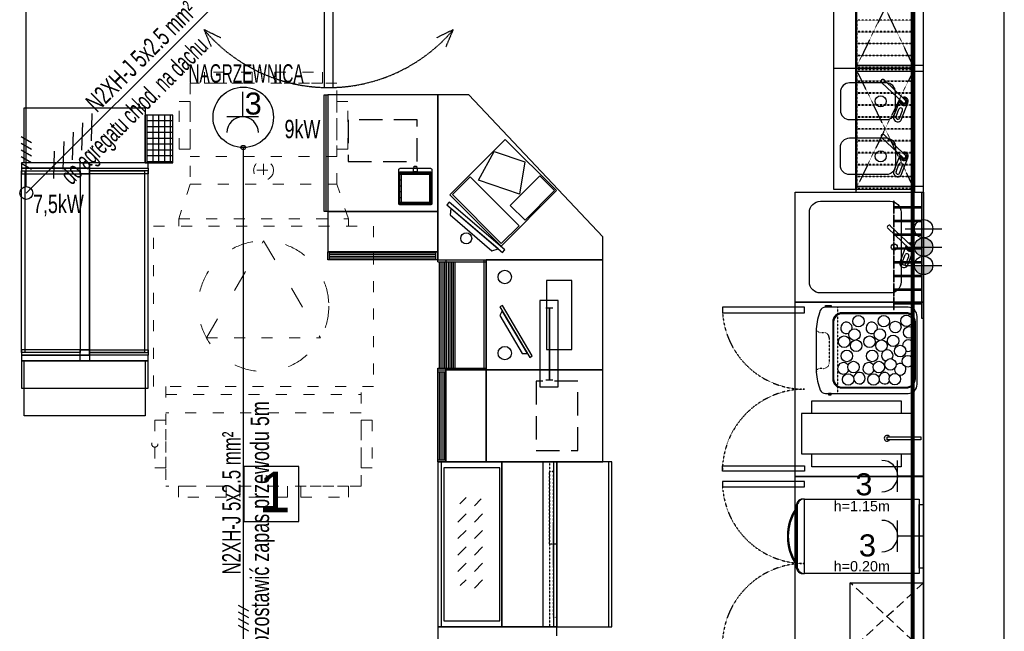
# Model space of a CAD drawing. Header units: millimetres. Extents: x -7934 to 14836, y -13910 to -10668.
# Tile 17 of 42: x 2865 to 3402, y -13599 to -13266. Entities that reach past the tile are written whole.
import ezdxf
from ezdxf.enums import TextEntityAlignment as Align

# ---------------------------------------------------------------- set-up
doc = ezdxf.new("R2010")
doc.units = ezdxf.units.MM
for name, pattern in [('ACAD_ISO03W100', [30, 12, -18]), ('DASH', [0.75, 0.5, -0.25]), ('DASHED', [0.75, 0.5, -0.25]), ('DASHED2', [0.375, 0.25, -0.125]), ('HIDDEN2', [4.7625, 3.175, -1.5875])]:
    doc.linetypes.add(name, pattern=pattern)
doc.layers.add('A_Podkład', color=253, linetype='Continuous', transparency=0.4)
doc.layers.add('ELEKTRYKA OPISY', color=5, linetype='Continuous')
doc.layers.add('INSTAL', color=50, linetype='Continuous')
doc.layers.add('INSTAL DLP', color=70, linetype='Continuous', lineweight=70)
doc.layers.add('IS - WENT - wentylator', color=7, linetype='Continuous', lineweight=30, true_color=0x00e139)
doc.styles.add('Arial', font='arial.ttf', dxfattribs={"height": 25})
doc.styles.add('logo DA', font='arial.ttf')
doc.styles.get("Standard").update_dxf_attribs({"font": 'arial.ttf'})

# ---------------------------------------------------------------- blocks, each defined once
blk = doc.blocks.new('Woda_zimna')
blk.add_hatch(color=256).paths.add_polyline_path([(0, 5, -0.414214), (5, 0), (-5, 0, -0.414214)])
for p, q in [((0, -10), (0, 10)), ((10, 0), (-10, 0))]:
    blk.add_line(p, q)
blk.add_circle((0, 0), 5)
blk = doc.blocks.new('Odplyw_wody')
blk.add_hatch(color=256).paths.add_polyline_path([(0, 5, -1), (0, -5, -1)])
for p, q in [((0, -10), (0, 10)), ((10, 0), (-10, 0))]:
    blk.add_line(p, q)
blk.add_circle((0, 0), 5)
blk = doc.blocks.new('Woda_ciepla')
for p, q in [((0, -10), (0, 10)), ((0, 0), (0, 10)), ((10, 0), (-10, 0))]:
    blk.add_line(p, q)
blk.add_circle((0, 0), 5)
blk = doc.blocks.new('podkład')
at = {"layer": 'A_Podkład'}
h = blk.add_hatch(dxfattribs=at)
h.set_pattern_fill('ANSI37', color=256, angle=135)
h.set_pattern_definition([(180, (21133.338, -26335.3352), (-2e-15, -3.175), []), (270, (21133.338, -26335.3352), (3.175, -2e-15), [])])
h.paths.add_polyline_path([(450.5, -873), (450.5, -847), (436.5, -847), (436.5, -873)])
h = blk.add_hatch(dxfattribs=at)
h.set_pattern_fill('DASH', color=256, scale=2, angle=45, style=0)
h.set_pattern_definition([(45, (1963.169, -2467.321), (5e-15, 8.980256), [6.35, -6.35])])
edge = h.paths.add_edge_path()
edge.add_ellipse((613.54, -1081), major_axis=(0, -28.53), ratio=0.357143, start_angle=0, end_angle=360)
for p, q in [((811, -821.5), (811, -754)), ((848.64, -840.21), (837.1, -829.26)), ((849.99, -838.79), (838.45, -827.83)), ((595, -836), (595, -926)), ((611.95, -836), (595, -836)), ((685, -913.45), (611.95, -836)), ((843.75, -847.56), (847.14, -838.79)), ((848.02, -849.21), (851.45, -840.32)), ((435.5, -873), (435.5, -847)), ((436.5, -873), (436.5, -847)), ((436.5, -873), (436.5, -847)), ((844.95, -847.87), (846.53, -843.78)), ((846.92, -848.63), (848.5, -844.54)), ((849.99, -868.79), (838.45, -857.83)), ((601.57, -890.47), (631.8, -860.24)), ((631.8, -860.24), (659.77, -888.21)), ((848.64, -870.21), (837.1, -859.26)), ((617.25, -882.43), (625.86, -866.87)), ((625.86, -866.87), (642.45, -872.58)), ((843.75, -877.56), (847.14, -868.79)), ((642.45, -872.58), (639.67, -890.15)), ((844.95, -877.87), (846.53, -873.78)), ((846.92, -878.63), (848.5, -874.54)), ((848.02, -879.21), (851.45, -870.32)), ((591.18, -879.34), (574.38, -879.34)), ((575.08, -878.64), (575.08, -895.44)), ((578.28, -878.64), (578.28, -879.34)), ((581.48, -878.64), (581.48, -879.34)), ((584.68, -878.64), (584.68, -879.34)), ((587.88, -878.64), (587.88, -879.34)), ((590.48, -878.64), (590.48, -895.44)), ((602.97, -890.39), (612.67, -880.69)), ((612.67, -880.69), (639.34, -907.36)), ((634.52, -896.25), (650.68, -880.09)), ((650.68, -880.09), (658.76, -888.17)), ((575.08, -882.54), (574.38, -882.54)), ((575.08, -885.74), (574.38, -885.74)), ((591.18, -882.54), (590.48, -882.54)), ((591.18, -885.74), (590.48, -885.74)), ((639.67, -890.15), (617.25, -882.43)), ((575.08, -888.94), (574.38, -888.94)), ((591.18, -888.94), (590.48, -888.94)), ((629.54, -918.44), (601.57, -890.47)), ((629.64, -917.06), (602.97, -890.39)), ((659.77, -888.21), (629.54, -918.44)), ((658.76, -888.17), (642.6, -904.33)), ((575.08, -892.14), (574.38, -892.14)), ((591.18, -894.74), (574.38, -894.74)), ((578.28, -894.74), (578.28, -895.44)), ((581.48, -894.74), (581.48, -895.44)), ((584.68, -894.74), (584.68, -895.44)), ((587.88, -894.74), (587.88, -895.44)), ((591.18, -892.14), (590.48, -892.14)), ((642.6, -904.33), (634.52, -896.25)), ((535, -899.6), (535, -921.6)), ((595, -899.6), (535, -899.6)), ((595, -921.6), (595, -899.6)), ((639.34, -907.36), (629.64, -917.06)), ((853.38, -918.29), (841.84, -907.33)), ((852.03, -919.71), (840.49, -908.76)), ((685, -926), (685, -913.45)), ((535, -921.6), (595, -921.6)), ((595, -921.6), (535, -921.6)), ((535, -926), (535, -921.6)), ((536, -926), (536, -921.6)), ((594, -922.13), (536, -922.13)), ((594, -923.09), (536, -923.09)), ((594, -926), (594, -921.6)), ((595, -926), (595, -921.6)), ((847.14, -927.06), (850.53, -918.29)), ((848.35, -927.37), (849.92, -923.28)), ((851.41, -928.71), (854.84, -919.82)), ((536, -926), (535, -926)), ((594, -924.05), (536, -924.05)), ((594, -925.01), (536, -925.01)), ((595, -926), (594, -926)), ((595, -926), (621.4, -926)), ((595, -927), (595, -926)), ((595, -926), (685, -926)), ((595, -927), (621.4, -927)), ((595.99, -985), (595.99, -927)), ((596.95, -985), (596.95, -927)), ((597.9, -985), (597.9, -927)), ((598.86, -985), (598.86, -927)), ((599.4, -926), (599.4, -927)), ((599.82, -985), (599.82, -927)), ((600.78, -985), (600.78, -927)), ((601.74, -985), (601.74, -927)), ((602.69, -985), (602.69, -927)), ((603.65, -985), (603.65, -927)), ((604.56, -985), (604.56, -927)), ((620.4, -985), (620.4, -926)), ((621.4, -986), (621.4, -926)), ((850.31, -928.13), (851.89, -924.04)), ((653.9, -952.08), (657.7, -952.08)), ((595, -985), (621.4, -985)), ((595, -986), (595, -985)), ((595, -986), (621.4, -986)), ((595, -986), (599.4, -986)), ((595, -987), (595, -986)), ((595, -987), (599.4, -987)), ((595.99, -1035), (595.99, -987)), ((596.95, -1035), (596.95, -987)), ((597.9, -1035), (597.9, -987)), ((598.86, -1035), (598.86, -987)), ((599.4, -986), (599.4, -985)), ((599.4, -986), (599.4, -1036)), ((621.4, -986), (599.4, -986)), ((599.4, -1036), (599.4, -986)), ((621.4, -1036), (621.4, -986)), ((653.9, -991.43), (657.7, -991.43)), ((595, -1035), (599.4, -1035)), ((595, -1036), (595, -1035)), ((595, -1036), (599.4, -1036)), ((597.11, -1126), (597.11, -1036)), ((599.4, -1036), (621.4, -1036)), ((660, -1036), (630, -1036.01)), ((630, -1036.01), (630, -1126.02)), ((652.53, -1126), (652.53, -1036)), ((658.15, -1035.99), (658.15, -1125.99)), ((660, -1131), (660, -1036)), ((660, -1036), (660, -1126)), ((688.15, -1035.99), (688.15, -1125.99)), ((489.33, -1038.62), (489.33, -1068.62)), ((519.33, -1038.62), (489.33, -1038.62)), ((519.33, -1068.62), (519.33, -1038.62)), ((489.33, -1068.62), (519.33, -1068.62)), ((595, -1126.01), (595, -1226)), ((630, -1126.02), (595, -1126.01))]:
    blk.add_line(p, q, dxfattribs=at)
at = {"layer": 'A_Podkład', "linetype": 'DASHED', "ltscale": 0.2}
for p, q in [((813.08, -951.82), (813.08, -998.82)), ((656, -1036), (656, -1126))]:
    blk.add_line(p, q, dxfattribs=at)
at = {"layer": 'A_Podkład', "linetype": 'DASHED2', "ltscale": 20}
for p, q in [((860, -1102), (820, -1139)), ((860, -1139), (820, -1102))]:
    blk.add_line(p, q, dxfattribs=at)
at = {"layer": 'A_Podkład'}
for points in [[(449, -1244), (904, -1244), (904, 0), (0, 0), (0, -1244), (252, -1244)], [(855, -755.5), (855, -821.5), (823, -821.5), (823, -755.5), (855, -755.5)], [(860, -820), (823, -820), (823, -823), (860, -823), (860, -820), (855, -820), (855, -823)], [(855, -821.5), (855, -887.5), (823, -887.5), (823, -821.5), (855, -821.5)], [(400, -877.5), (400, -976.5), (368, -976.5), (368, -877.5), (400, -877.5)], [(405, -877.5), (405, -976.5), (437, -976.5), (437, -877.5), (405, -877.5)], [(631.58, -920.43), (601.2, -894.41), (599.9, -895.92), (630.28, -921.95), (631.58, -920.43)], [(628, -920), (602.18, -897.88), (601.74, -901.46), (624.53, -920.97), (628, -920)], [(859, -897), (844, -897), (844, -897.5), (859, -897.5)], [(859, -904.5), (844, -904.5), (844, -905), (859, -905)], [(859, -912), (844, -912), (844, -912.5), (859, -912.5)], [(859, -919.5), (844, -919.5), (844, -920), (859, -920)], [(595, -926), (535, -926)], [(859, -927), (844, -927), (844, -927.5), (859, -927.5)], [(859, -934.5), (844, -934.5), (844, -935), (859, -935)], [(859, -942), (844, -942), (844, -942.5), (859, -942.5)], [(860, -949), (860, -1044), (790, -1044), (790, -949), (860, -949)], [(859, -949.5), (844, -949.5), (844, -950), (859, -950)], [(643.99, -977.09), (630.13, -953.7), (628.88, -956.3), (641.11, -976.94), (643.99, -977.09)], [(646.59, -978.34), (630.28, -950.81), (628.9, -951.63), (645.22, -979.16), (646.59, -978.34)], [(595, -1036), (595, -986)], [(799.04, -1009.8), (799.04, -1002.75), (847.74, -1002.75)], [(847.74, -1002.75), (847.74, -1009.8)], [(853.39, -1009.8), (793.39, -1009.8), (793.39, -1031.8), (853.39, -1031.8), (853.39, -1024.01)], [(853.39, -1022.45), (853.39, -1009.8)], [(690, -1036), (595, -1036), (595, -1126), (690, -1126), (690, -1036)], [(660, -1126), (630, -1126), (630, -1036), (660, -1036), (660, -1126)], [(847.74, -1031.8), (847.74, -1038.85), (799.04, -1038.85), (799.04, -1031.8)], [(860, -1044), (860, -1139), (790, -1139), (790, -1044), (860, -1044)], [(860, -1058.2), (860, -1095.2)]]:
    blk.add_lwpolyline(points, dxfattribs=at)
for points in [[(44, -1229), (860, -1229), (860, -44), (44, -44)], [(823, -755.5), (823, -821.5), (823.5, -821.5), (823.5, -755.5)], [(855, -821.5), (855, -887.5), (811, -887.5), (811, -821.5)], [(860, -820), (823, -820), (823, -823), (860, -823), (860, -820)], [(823, -821.5), (823, -887.5), (823.5, -887.5), (823.5, -821.5)], [(860, -823), (860, -820), (855, -820), (855, -823)], [(535, -836), (535, -899.6), (533, -899.6), (533, -836)], [(535, -836), (535, -899.6), (595, -899.6), (595, -836)], [(435.5, -873), (369.5, -873), (369.5, -843), (435.5, -843)], [(435.5, -873), (450.5, -873), (450.5, -847), (435.5, -847)], [(437, -873), (368, -873), (368, -876), (437, -876)], [(400, -876), (400, -873), (405, -873), (405, -876)], [(583.48, -874.95), (583.58, -875.95), (581.98, -875.95), (582.08, -874.95)], [(405, -876), (368, -876), (368, -879), (405, -879), (405, -876)], [(400, -877.5), (400, -976.5), (370, -976.5), (370, -877.5)], [(405, -876), (405, -879), (400, -879), (400, -876)], [(400, -876), (437, -876), (437, -879), (400, -879), (400, -876)], [(435, -877.5), (435, -976.5), (405, -976.5), (405, -877.5)], [(583.78, -876.04), (583.78, -878.04), (581.78, -878.04), (581.78, -876.04)], [(860, -886), (823, -886), (823, -889), (860, -889), (860, -886)], [(860, -889), (860, -886), (855, -886), (855, -889)], [(860, -889), (860, -949), (790, -949), (790, -889)], [(860, -958), (859, -958), (859, -889), (860, -889)], [(843.5, -894), (843.5, -900.5), (844, -900.5), (844, -894)], [(843.5, -901.5), (843.5, -908), (844, -908), (844, -901.5)], [(843.5, -909), (843.5, -915.5), (844, -915.5), (844, -909)], [(843.5, -916.5), (843.5, -923), (844, -923), (844, -916.5)], [(685, -926), (621.4, -926), (621.4, -986), (685, -986)], [(843.5, -924), (843.5, -930.5), (844, -930.5), (844, -924)], [(843.5, -931.5), (843.5, -938), (844, -938), (844, -931.5)], [(654.38, -937.13), (654.38, -974.85), (668.1, -974.85), (668.1, -937.13)], [(843.5, -939), (843.5, -945.5), (844, -945.5), (844, -939)], [(650.7, -948.13), (650.7, -995.13), (660.7, -995.13), (660.7, -948.13)], [(843.5, -946.5), (843.5, -953), (844, -953), (844, -946.5)], [(750.25, -954.75), (795, -954.75), (795, -951.75), (750.25, -951.75)], [(806.41, -951.82), (806.41, -950.86), (809.51, -950.86), (809.51, -951.82)], [(405, -975), (368, -975), (368, -978), (405, -978), (405, -975)], [(405, -975), (405, -978), (400, -978), (400, -975)], [(400, -975), (437, -975), (437, -978), (400, -978), (400, -975)], [(368, -981), (437, -981), (437, -978), (368, -978)], [(368, -981), (368, -996), (437, -996), (437, -981)], [(369.5, -981), (435.5, -981), (435.5, -1011), (369.5, -1011)], [(405, -978), (405, -981), (400, -981), (400, -978)], [(685, -986), (621.4, -986), (621.4, -1036), (685, -1036)], [(808.04, -998.82), (808.04, -999.56), (809.51, -999.56), (809.51, -998.82)], [(858.49, -1022.45), (858.49, -1024.01), (840.09, -1024.01), (840.09, -1022.45)], [(628.78, -1039.3), (598.3, -1039.3), (598.3, -1122.7), (628.78, -1122.7)], [(750.25, -1038.25), (795, -1038.25), (795, -1041.25), (750.25, -1041.25)], [(750.25, -1049.75), (795, -1049.75), (795, -1046.75), (750.25, -1046.75)], [(857.5, -1056.4), (857.5, -1097), (795, -1097), (795, -1056.4)], [(860, -1059.4), (860, -1094), (857.5, -1094), (857.5, -1059.4)], [(860, -1102), (860, -1139), (820, -1139), (820, -1102)]]:
    blk.add_lwpolyline(points, close=True, dxfattribs=at)
for points in [[(533, -832), (538, -832), (538, -743.57), (535.5, -743.57, -1), (535.5, -741.57), (538, -741.57), (538, -736.57), (533, -736.57), (533, -741.57), (535.5, -741.57, -1), (535.5, -743.57), (533, -743.57), (533, -832)], [(844.6, -844.5), (844.6, -834.5, 0.414214), (839.6, -829.5), (819.6, -829.5, 0.414214), (814.6, -834.5), (814.6, -844.5, 0.414214), (819.6, -849.5), (839.6, -849.5, 0.414214), (844.6, -844.5)], [(844.6, -864.5), (844.6, -874.5, -0.414214), (839.6, -879.5), (819.6, -879.5, -0.414214), (814.6, -874.5), (814.6, -864.5, -0.414214), (819.6, -859.5), (839.6, -859.5, -0.414214), (844.6, -864.5)], [(591.78, -876.84), (591.78, -895.24, -0.414214), (590.98, -896.04), (574.58, -896.04, -0.414214), (573.78, -895.24), (573.78, -876.84, -0.414214), (574.58, -876.04), (590.98, -876.04, -0.414214)], [(590.98, -896.04), (574.58, -896.04, -0.414214), (573.78, -895.24), (573.78, -878.84, -0.414214), (574.58, -878.04), (590.98, -878.04, -0.414214), (591.78, -878.84), (591.78, -895.24, -0.414214)], [(590.78, -895.44), (574.78, -895.44, -0.414214), (574.38, -895.04), (574.38, -879.04, -0.414214), (574.78, -878.64), (591.18, -878.64), (591.18, -895.04, -0.414214)], [(847.73, -900), (847.73, -938, -0.414214), (841.73, -944), (803.73, -944, -0.414214), (797.73, -938), (797.73, -900, -0.414214), (803.73, -894), (841.73, -894, -0.414214)], [(856.48, -993.82), (856.48, -956.82, 0.414214), (851.48, -951.82), (806.41, -951.82, 0.301275), (803.64, -953.65, 0.091963), (801.48, -963.48), (801.48, -987.17, 0.090984), (803.64, -996.99, 0.301719), (806.41, -998.82), (851.48, -998.82, 0.414214), (856.48, -993.82)], [(810.43, -959.82), (810.43, -990.82, 0.414214), (815.43, -995.82), (850.48, -995.82, 0.414214), (855.48, -990.82), (855.48, -959.82, 0.414214), (850.48, -954.82), (815.43, -954.82, 0.414214)], [(810.93, -959.82), (810.93, -990.82, 0.414214), (815.43, -995.32), (850.48, -995.32, 0.414214), (854.98, -990.82), (854.98, -959.82, 0.414214), (850.48, -955.32), (815.43, -955.32, 0.414214)]]:
    blk.add_lwpolyline(points, format="xyb", close=True, dxfattribs=at)
at = {"layer": 'A_Podkład', "linetype": 'DASHED', "ltscale": 0.002}
for points in [[(855, -821.5), (823, -755.5)], [(855, -755.5), (823, -821.5)], [(855, -887.5), (823, -821.5)], [(855, -821.5), (823, -887.5)]]:
    blk.add_lwpolyline(points, dxfattribs=at)
at = {"layer": 'A_Podkład', "linetype": 'DASHED', "ltscale": 0.003}
for points in [[(855, -795.25), (823.5, -795.25), (823.5, -801.25), (855, -801.25), (855, -795.25)], [(855, -801.75), (823.5, -801.75), (823.5, -807.75), (855, -807.75), (855, -801.75)], [(855, -808.25), (823.5, -808.25), (823.5, -814.25), (855, -814.25), (855, -808.25)], [(855, -814.75), (823.5, -814.75), (823.5, -820.75), (855, -820.75), (855, -814.75)], [(855, -822.25), (823.5, -822.25), (823.5, -828.25), (855, -828.25), (855, -822.25)], [(855, -828.75), (823.5, -828.75), (823.5, -834.75), (855, -834.75), (855, -828.75)], [(855, -835.25), (823.5, -835.25), (823.5, -841.25), (855, -841.25), (855, -835.25)], [(855, -841.75), (823.5, -841.75), (823.5, -847.75), (855, -847.75), (855, -841.75)], [(855, -848.25), (823.5, -848.25), (823.5, -854.25), (855, -854.25), (855, -848.25)], [(855, -854.75), (823.5, -854.75), (823.5, -860.75), (855, -860.75), (855, -854.75)], [(855, -861.25), (823.5, -861.25), (823.5, -867.25), (855, -867.25), (855, -861.25)], [(855, -867.75), (823.5, -867.75), (823.5, -873.75), (855, -873.75), (855, -867.75)], [(855, -874.25), (823.5, -874.25), (823.5, -880.25), (855, -880.25), (855, -874.25)], [(855, -880.75), (823.5, -880.75), (823.5, -886.75), (855, -886.75), (855, -880.75)]]:
    blk.add_lwpolyline(points, dxfattribs=at)
at = {"layer": 'A_Podkład', "linetype": 'DASHED', "ltscale": 0.5}
for points in [[(476.68, -804.92), (467.49, -800.42), (471.5, -809.84)], [(599.49, -809.84), (603.5, -800.42), (594.31, -804.92)], [(534, -836), (534, -899.6)]]:
    blk.add_lwpolyline(points, dxfattribs=at)
at = {"layer": 'A_Podkład', "linetype": 'HIDDEN2', "ltscale": 4}
for points in [[(546.13, -872.27), (583.84, -872.27), (583.84, -849.57), (546.13, -849.57)], [(648.73, -992.13), (648.73, -1029.85), (671.43, -1029.85), (671.43, -992.13)]]:
    blk.add_lwpolyline(points, close=True, dxfattribs=at)
at = {"layer": 'A_Podkład', "const_width": 1}
blk.add_lwpolyline([(655.91, -952.08), (655.91, -991.34)], dxfattribs=at)
at = {"layer": 'A_Podkład', "linetype": 'DASHED', "ltscale": 0.2}
blk.add_lwpolyline([(801.48, -963.48, 0.414214), (803.48, -965.48), (805.48, -965.48, -0.414214), (808.48, -968.48), (808.48, -982.17, -0.414214), (805.48, -985.17), (803.48, -985.17, 0.414214), (801.48, -987.17, 1)], format="xyb", dxfattribs=at)
for points in [[(658, -1041.18), (658, -1081), (656, -1081), (656, -1041.18)], [(660, -1120.82), (660, -1081), (658, -1081), (658, -1120.82)]]:
    blk.add_lwpolyline(points, close=True, dxfattribs=at)
at = {"layer": 'A_Podkład'}
for points, format in [([(795, -1056.4, 0.476761), (790.5, -1060.4), (790.5, -1093, 0.476761), (795, -1097, 0.280776)], "xyb"), ([(795, -1056.4), (795, -1056.4, 0.414214), (791, -1060.4), (791, -1093, 0.414214), (795, -1097), (795, -1097)], "xyb"), ([(658, -1068.2, 0, 1.88, 0), (658, -1073.83, 0.625, 0.625, 0), (658, -1081, 0.625, 0.625, 0)], "xyseb"), ([(658, -1093.8, 0, 1.88, 0), (658, -1088.17, 0.625, 0.625, 0), (658, -1081, 0.625, 0.625, 0)], "xyseb")]:
    blk.add_lwpolyline(points, format=format, dxfattribs=at)
for centre, radius in [((836.6, -839.5), 3), ((836.6, -869.5), 3), ((610.53, -914.25), 3), ((843.96, -919), 1.69), ((631.55, -935.3), 3.64), ((824.44, -959.43), 3.13), ((838.26, -959.43), 3.13), ((844.56, -962.59), 3.13), ((850.62, -959.19), 3.13), ((822.26, -966.71), 3.13), ((836.08, -966.71), 3.13), ((852.08, -965.5), 3.13), ((816.69, -970.59), 3.13), ((823.23, -972.77), 3.13), ((830.5, -970.59), 3.13), ((837.05, -972.77), 3.13), ((843.35, -970.11), 3.13), ((631.55, -976.82), 3.64), ((818.14, -978.35), 3.13), ((831.96, -978.35), 3.13), ((847.23, -975.68), 3.13), ((821.78, -984.41), 3.13), ((835.59, -984.41), 3.13), ((841.89, -982.96), 3.13), ((851.35, -981.26), 3.13), ((818.87, -991.21), 3.13), ((832.68, -991.21), 3.13), ((844.32, -990.96), 3.13)]:
    blk.add_circle(centre, radius, dxfattribs=at)
at = {"layer": 'A_Podkład', "linetype": 'DASHED', "ltscale": 0.5}
blk.add_arc((535.5, -743), 89, 220.1759, 319.8241, dxfattribs=at)
at = {"layer": 'A_Podkład'}
for centre, radius, start, end in [((837.77, -828.54), 0.983, 46.4836, 226.4836), ((849.31, -839.5), 2.29, 161.9178, 111.0494), ((849.31, -839.5), 1.62, 173.7549, 99.2123), ((849.31, -839.5), 0.983, 226.4836, 46.4836), ((845.88, -848.39), 2.29, 158.8831, 338.8835), ((845.94, -848.25), 1.05, 158.8831, 338.8835), ((847.51, -844.16), 1.05, 338.8835, 158.8835), ((837.77, -858.54), 0.983, 46.4836, 226.4836), ((849.31, -869.5), 2.29, 161.9178, 111.0494), ((849.31, -869.5), 1.62, 173.7549, 99.2123), ((849.31, -869.5), 0.983, 226.4836, 46.4836), ((847.51, -874.16), 1.05, 338.8835, 158.8835), ((845.88, -878.39), 2.29, 158.8831, 338.8835), ((845.94, -878.25), 1.05, 158.8831, 338.8835), ((841.17, -908.04), 0.983, 46.4836, 226.4836), ((852.71, -919), 2.29, 161.9178, 111.0494), ((852.71, -919), 1.62, 173.7549, 99.2123), ((850.91, -923.66), 1.05, 338.8835, 158.8835), ((852.71, -919), 0.983, 226.4836, 46.4836), ((849.27, -927.89), 2.29, 158.8831, 338.8835), ((849.33, -927.75), 1.05, 158.8831, 338.8835), ((817.9, -963.07), 3.13, 344.8716, 295.4904), ((831.71, -963.07), 3.13, 344.8716, 295.4904), ((851.59, -972.77), 3.13, 246.6854, 180.72), ((840.2, -978.11), 3.13, 324.01, 254.553), ((816.2, -985.14), 3.13, 33.374, 341.4959), ((830.02, -985.14), 3.13, 33.374, 341.4959), ((847.23, -985.63), 3.13, 62.884, 135.92), ((824.93, -990.48), 3.13, 49.9544, 174.3199), ((824.93, -990.48), 3.13, 199.3722, 49.9544), ((838.74, -990.48), 3.13, 21.5108, 174.3199), ((847.23, -985.63), 3.13, 170.9282, 227.7907), ((847.23, -985.63), 3.13, 255.0113, 30.4163), ((838.74, -990.48), 3.13, 199.3722, 328.5451), ((840.09, -1023.23), 1.59, 29.4619, 330.5381), ((813.41, -1076.7), 27.72, 145.7723, 214.2277), ((813.41, -1076.7), 27.22, 147.3519, 212.6481)]:
    blk.add_arc(centre, radius, start, end, dxfattribs=at)
at = {"layer": 'A_Podkład', "linetype": 'DASHED', "ltscale": 0.01}
for centre, start, end in [((795, -951.75), 180, 270), ((795, -1041.25), 90, 180), ((795, -1046.75), 180, 270), ((795, -1136.25), 90, 180)]:
    blk.add_arc(centre, 44.75, start, end, dxfattribs=at)
at = {"layer": 'A_Podkład', "rotation": 180}
for name, p in [('Woda_ciepla', (860, -909)), ('Odplyw_wody', (860, -919)), ('Woda_zimna', (860, -929))]:
    blk.add_blockref(name, p, dxfattribs=at)
at = {"layer": 'A_Podkład', "linetype": 'Continuous', "style": 'Arial'}
blk.add_text('1', height=22.13, dxfattribs=at).set_placement((497.42, -1063.54))
blk = doc.blocks.new('rrrr')
at = {"color": 8, "linetype": 'ACAD_ISO03W100', "lineweight": 0}
for p, q in [((-35.61, 0), (17.32, 31.11)), ((17.32, -31.11), (-35.61, 0))]:
    blk.add_line(p, q, dxfattribs=at)
at = {"color": 8, "linetype": 'ACAD_ISO03W100', "lineweight": 0, "ltscale": 0.5}
for p, q in [((17.32, -31.11), (17.32, 31.11)), ((-77.7, 0), (-70.5, 0)), ((-74.1, -3.6), (-74.1, 3.6))]:
    blk.add_line(p, q, dxfattribs=at)
for points in [[(-43.7, -60), (-43.7, 60), (43.7, 60), (43.7, -60)], [(62.1, 53.3), (62.1, 59.3), (88.1, 59.3), (88.1, 53.3)], [(-85.6, 40), (-85.6, 46), (-111.6, 46), (-111.6, 40)], [(98.1, 20.36), (104.1, 20.36), (104.1, 46.36), (98.1, 46.36)], [(-121.6, 6.23), (-127.6, 6.23), (-127.6, 32.23), (-121.6, 32.23)], [(98.1, 13), (104.1, 13), (104.1, -13), (98.1, -13)], [(-121.6, -6.23), (-127.6, -6.23), (-127.6, -32.23), (-121.6, -32.23)], [(98.1, -20.36), (104.1, -20.36), (104.1, -46.36), (98.1, -46.36)], [(-85.6, -40), (-85.6, -46), (-111.6, -46), (-111.6, -40)], [(62.1, -53.3), (62.1, -59.3), (88.1, -59.3), (88.1, -53.3)]]:
    blk.add_lwpolyline(points, close=True, dxfattribs=at)
for points in [[(98.1, 53.3), (43.7, 53.3)], [(48.1, -53.3), (48.1, 53.3)], [(58.1, 53.3), (58.1, -53.3)], [(98.1, 53.3), (98.1, -53.3)], [(-47.6, 46.25), (-66.6, 40)], [(-47.6, -46.25), (-47.6, 46.25), (-43.7, 46.25)], [(-66.6, 40), (-121.6, 40), (-121.6, -40), (-66.6, -40)], [(-81.6, 40), (-81.6, -40)], [(-66.6, -40), (-66.6, 40)], [(-66.6, -40), (-47.6, -46.25)], [(-43.7, -46.25), (-47.6, -46.25)], [(43.7, -53.3), (98.1, -53.3)]]:
    blk.add_lwpolyline(points, dxfattribs=at)
at = {"color": 8, "linetype": 'ACAD_ISO03W100', "lineweight": 0}
blk.add_circle((0, 0), 35.61, dxfattribs=at)
at = {"color": 8, "linetype": 'ACAD_ISO03W100', "lineweight": 0, "ltscale": 0.5}
for centre, radius in [((-74.1, 0), 5.4), ((75.1, -59.3), 1.73)]:
    blk.add_circle(centre, radius, dxfattribs=at)

msp = doc.modelspace()

# ---------------------------------------------------------------- block references
at = {"layer": 'A_Podkład', "linetype": 'DASH', "ltscale": 10}
msp.add_blockref('podkład', (2497.66, -12471, 0), dxfattribs=at)

# ---------------------------------------------------------------- next in the draw order: linework, layer by layer
at = {"layer": 'INSTAL', "color": 7}
for p, q in [((2967.18, -13261.63), (2868.28, -13360.53)), ((2871.09, -13336.81), (2865.49, -13333.57)), ((2871.12, -13333.19), (2865.51, -13329.95)), ((2871.08, -13340.43), (2865.48, -13337.2)), ((2871.06, -13347.69), (2865.45, -13344.45)), ((2871.07, -13344.06), (2865.46, -13340.83)), ((2983.82, -13585.18), (2989.42, -13588.42)), ((2983.81, -13588.81), (2989.41, -13592.04)), ((2983.78, -13596.06), (2989.39, -13599.3)), ((2983.79, -13592.44), (2989.4, -13595.67))]:
    msp.add_line(p, q, dxfattribs=at)
at = {"layer": 'INSTAL', "color": 10}
for p, q in [((2986.24, -13305.37), (2986.24, -13318.94)), ((2994.82, -13318.94), (2977.66, -13318.94)), ((2986.59, -13335.71), (2986.59, -13690.65)), ((3343.5, -13523.45, 0), (3343.5, -13506.3, 0)), ((3357.07, -13514.87, 0), (3343.5, -13514.87, 0)), ((3343.5, -13556.15, 0), (3343.5, -13539, 0)), ((3357.07, -13547.57, 0), (3343.5, -13547.57, 0))]:
    msp.add_line(p, q, dxfattribs=at)
at = {"layer": 'INSTAL', "color": 11, "linetype": 'Continuous'}
for p, q in [((2903.78, -13332.06), (2904.24, -13317.07)), ((2898.64, -13337.2), (2899.1, -13322.21)), ((2893.51, -13342.34), (2893.96, -13327.35)), ((2888.37, -13347.48), (2888.83, -13332.48)), ((2883.23, -13352.61), (2883.69, -13337.62))]:
    msp.add_line(p, q, dxfattribs=at)
at = {"layer": 'INSTAL', "color": 10}
msp.add_lwpolyline([(2868.28, -13357.03), (2868.28, -13161.68)], dxfattribs=at)
at = {"layer": 'INSTAL'}
msp.add_circle((2986.59, -13319.23), 16.48, dxfattribs=at)
at = {"layer": 'INSTAL', "color": 10}
msp.add_circle((2986.59, -13335.71), 1.2, dxfattribs=at)
at = {"layer": 'INSTAL', "color": 10, "linetype": 'Continuous'}
msp.add_circle((2868.28, -13360.53), 3.5, dxfattribs=at)
at = {"layer": 'INSTAL', "color": 10}
for centre, start, end in [((2986.24, -13327.52), 0, 180), ((3334.93, -13514.87, 0), 270, 90), ((3334.93, -13547.57, 0), 270, 90)]:
    msp.add_arc(centre, 8.58, start, end, dxfattribs=at)
at = {"layer": 'INSTAL DLP', "lineweight": 80}
msp.add_line((3351.55, -13151, 0), (3351.55, -13700, 0), dxfattribs=at)

# ---------------------------------------------------------------- next in the draw order: block references
at = {"layer": 'IS - WENT - wentylator', "rotation": 270}
msp.add_blockref('rrrr', (2997.66, -13422.22, 0), dxfattribs=at)

# ---------------------------------------------------------------- next in the draw order: texts
at = {"layer": 'ELEKTRYKA OPISY', "color": 1, "style": 'logo DA'}
for s, p in [('h=1.15m', (3308.6, -13534.03)), ('h=0.20m', (3308.6, -13566.82))]:
    msp.add_text(s, height=5.6, dxfattribs=at).set_placement(p)
at = {"layer": 'INSTAL', "color": 30, "linetype": 'ByBlock', "style": 'Arial'}
for s, rotation, width, p in [('do agregatu chłod. na dachu', 45, 0.6, (2927.93, -13316.36)), ('pozostawić zapas przewodu 5m', 90, 0.7, (2996.82, -13543.32))]:
    msp.add_text(s, height=10, rotation=rotation, dxfattribs=dict(at, width=width)).set_placement(p, align=Align.MIDDLE)
at = {"layer": 'INSTAL', "color": 10, "style": 'Arial'}
for p in [(2987.37, -13317.72, 0), (3320.46, -13525.35, 0), (3322.36, -13558.65, 0)]:
    msp.add_text('3', height=12, dxfattribs=at).set_placement(p)
at = {"layer": 'INSTAL', "color": 30, "linetype": 'ByBlock', "style": 'Arial', "width": 0.7}
for s, p in [('9kW', (3018.87, -13325.41, 0)), ('7,5kW', (2885.77, -13367.09))]:
    msp.add_text(s, height=10, dxfattribs=at).set_placement(p, align=Align.MIDDLE)
at = {"layer": 'INSTAL', "color": 30, "char_height": 10, "width": 167.2898, "attachment_point": 1}
for insert, rotation in [((2899.72, -13309.92), 44.7653), ((2975.11, -13568.52), 90)]:
    msp.add_mtext('\\fArial Narrow|b0|i0;\\W0.8;N2XH-J 5x2.5 mm²', dxfattribs=dict(at, insert=insert, rotation=rotation))
at = {"layer": 'INSTAL', "color": 30, "linetype": 'ByBlock', "style": 'Arial', "width": 0.6}
msp.add_attdef('NAGRZEWNICA', text='PAPIEROSY', height=10, dxfattribs=at).set_placement((2988.1, -13290.31, 0), align=Align.TOP_CENTER)

doc.saveas('drawing.dxf')
